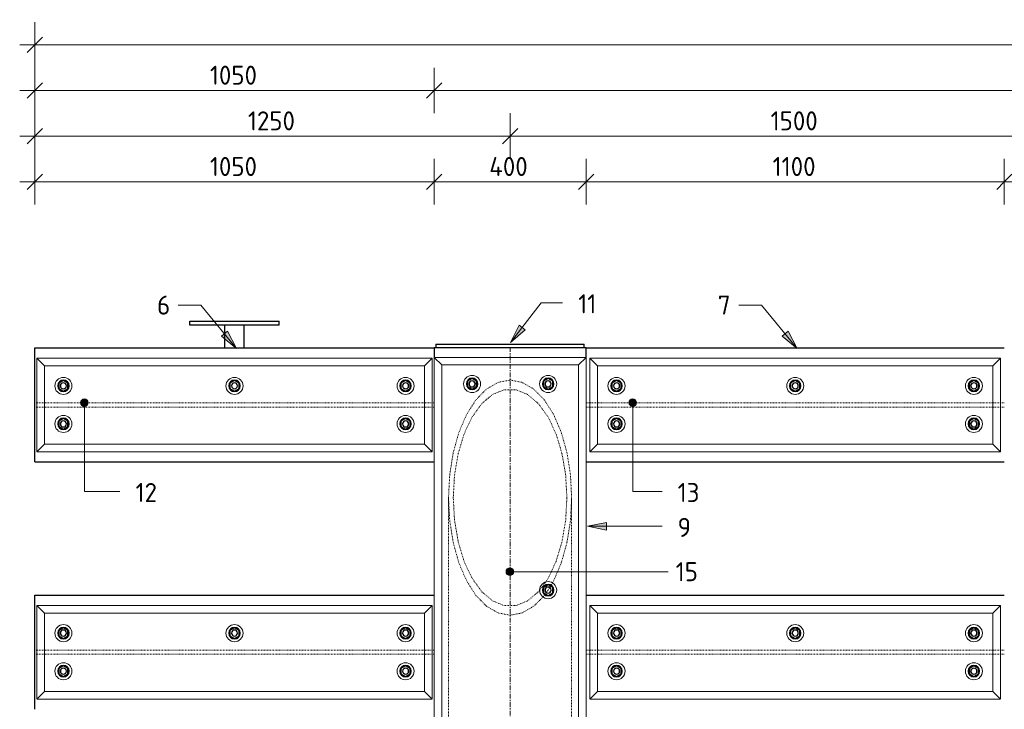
# Model space of a CAD drawing. Header units: millimetres. Extents: x -102180 to -55092, y -1328 to 109139.
# Tile 9 of 42: x -82809 to -80219, y 1760 to 3572. Entities that reach past the tile are written whole.
import ezdxf

# ---------------------------------------------------------------- set-up
doc = ezdxf.new("R2010")
doc.units = ezdxf.units.MM
doc.linetypes.add('Grid Line', pattern=[22.225, 12.7, -3.175, 3.175, -3.175])
doc.linetypes.add('XX-HIDDEN', pattern=[4, 2, -2])
for name, color, linetype, lineweight in [('Multi-Category Tags', 50, 'Continuous', 18), ('Multi-Category Tags-1', 7, 'Continuous', 18), ('N-CO-BC-BETONVORM-G', 50, 'Continuous', 25), ('N-CO-BC-BETONVORM-G-1', 50, 'XX-HIDDEN', 18), ('N-CO-BC-BETONVORM-GN', 10, 'XX-HIDDEN', 18), ('N-CO-KC-KUNSTSTOFVORM-G', 7, 'Continuous', 13), ('N-CO-SC-STAALVORM-G', 10, 'Continuous', 25), ('X-XX-AL-CONSTRUCTIELIJN-G-2', 7, 'Grid Line', 18), ('X-XX-AL-M', 7, 'Continuous', 18), ('X-XX-AL-M-20', 7, 'Continuous', 18), ('X-XX-AL-T25-1', 7, 'Continuous', 13)]:
    doc.layers.add(name, color=color, linetype=linetype, lineweight=lineweight)
doc.styles.add('NLCS-ISO', font='NLCS-ISO.ttf', dxfattribs={"height": 50})
doc.dimstyles.new('2_5_NLCS_diagonal', dxfattribs={"dimscale": 304.8, "dimtxt": 50.137748, "dimasz": 0.131234, "dimexe": 0.19685, "dimexo": 0.0625, "dimgap": 0, "dimtad": 1, "dimdec": 0, "dimzin": 0, "dimdsep": 46, "dimtxsty": 'NLCS-ISO', "dimblk1": 'OBLIQUE', "dimblk2": 'OBLIQUE', "dimsah": 1, "dimcen": 0.09, "dimdle": 0.131234, "dimazin": 0, "dimtfac": 1, "dimtdec": 4, "dimtix": 1, "dimtmove": 0, "dimatfit": 3, "dimfxl": 0.19685, "dimfxlon": 1, "dimtvp": 1, "dimtolj": 1, "dimtzin": 0, "dimarcsym": 2})

# ---------------------------------------------------------------- blocks, each defined once
blk = doc.blocks.new('GM_afdekklepje - GM_afdekklepje-3582460-Section 7')
at = {"layer": 'N-CO-SC-STAALVORM-G'}
for p, q in [((-267422.7, 2720), (-267422.7, 2710)), ((-267422.7, 2720), (-267395.7, 2720)), ((-267395.7, 2720), (-267059.7, 2720)), ((-267059.7, 2720), (-267032.7, 2720)), ((-267032.7, 2710), (-267032.7, 2720))]:
    blk.add_line(p, q, dxfattribs=at)
blk = doc.blocks.new('GM_Hakorit_2850 - GM_Hakorit_2850-3594086-Section 7')
at = {"layer": 'N-CO-KC-KUNSTSTOFVORM-G'}
for p, q in [((-259927.7, 2685), (-259527.8, 2685)), ((-259907.7, 2665), (-259927.7, 2685)), ((-259927.7, 2684.9), (-259927.7, -164.9)), ((-259527.7, 2685), (-259547.7, 2665)), ((-259527.7, 2684.9), (-259527.7, -164.9)), ((-259547.7, 2665), (-259907.7, 2665)), ((-259907.7, 2665), (-259907.7, -145)), ((-259547.7, 2665), (-259547.7, -145))]:
    blk.add_line(p, q, dxfattribs=at)
for centre, start, end in [((-259827.7, 2615), 90, 270), ((-259827.7, 2615), 270, 90), ((-259627.7, 2615), 90, 270), ((-259627.7, 2615), 270, 90), ((-259627.7, 2073), 90, 270), ((-259627.7, 2073), 270, 90)]:
    blk.add_arc(centre, 22.5, start, end, dxfattribs=at)
blk = doc.blocks.new('GM_Hakorit_1240 - GM_Hakorit_1240-3595698-Section 7')
at = {"layer": 'N-CO-KC-KUNSTSTOFVORM-G'}
for p, q in [((-259937.8, 2683), (-261017.7, 2683)), ((-261017.7, 2683), (-260997.7, 2663)), ((-261017.7, 2437.1), (-261017.7, 2682.9)), ((-259957.7, 2663), (-259937.7, 2683)), ((-259937.7, 2682.9), (-259937.7, 2437.1)), ((-259957.7, 2663), (-260997.7, 2663)), ((-260997.7, 2663), (-260997.7, 2457)), ((-259957.7, 2457), (-259957.7, 2663)), ((-260997.7, 2457), (-261017.7, 2437)), ((-259937.8, 2437), (-261017.7, 2437)), ((-259957.7, 2457), (-260997.7, 2457)), ((-259937.7, 2437), (-259957.7, 2457))]:
    blk.add_line(p, q, dxfattribs=at)
for centre, start, end in [((-260947.7, 2610), 0, 180), ((-260477.7, 2610), 360, 180), ((-260007.7, 2610), 0, 180), ((-260947.7, 2610), 180, 0), ((-260477.7, 2610), 180, 360), ((-260007.7, 2610), 180, 360), ((-260947.7, 2510), 0, 180), ((-260007.7, 2510), 0, 180), ((-260947.7, 2510), 180, 0), ((-260007.7, 2510), 180, 360)]:
    blk.add_arc(centre, 22.5, start, end, dxfattribs=at)
blk = doc.blocks.new('GM_Hakorit_1120 - GM_Hakorit_1120-3596844-Section 7')
at = {"layer": 'N-CO-KC-KUNSTSTOFVORM-G'}
for p, q in [((-267432.8, 2683), (-268472.7, 2683)), ((-268472.7, 2683), (-268452.7, 2663)), ((-268472.7, 2437.1), (-268472.7, 2682.9)), ((-267452.7, 2663), (-267432.7, 2683)), ((-267432.7, 2682.9), (-267432.7, 2437.1)), ((-267452.7, 2663), (-268452.7, 2663)), ((-268452.7, 2663), (-268452.7, 2457)), ((-267452.7, 2457), (-267452.7, 2663)), ((-268452.7, 2457), (-268472.7, 2437)), ((-267432.8, 2437), (-268472.7, 2437)), ((-267452.7, 2457), (-268452.7, 2457)), ((-267432.7, 2437), (-267452.7, 2457))]:
    blk.add_line(p, q, dxfattribs=at)
for centre, start, end in [((-268402.7, 2610), 0, 180), ((-267952.7, 2610), 360, 180), ((-267502.7, 2610), 0, 180), ((-268402.7, 2610), 180, 0), ((-267952.7, 2610), 180, 360), ((-267502.7, 2610), 180, 0), ((-268402.7, 2510), 0, 180), ((-267502.7, 2510), 0, 180), ((-268402.7, 2510), 180, 0), ((-267502.7, 2510), 180, 0)]:
    blk.add_arc(centre, 22.5, start, end, dxfattribs=at)
blk = doc.blocks.new('GM_Bouten_Moeren_Zeskant - M16-3610774-Section 7')
at = {"layer": 'N-CO-SC-STAALVORM-G'}
for p, q in [((-264777.7, 2623.9), (-264789.7, 2616.9)), ((-264789.7, 2616.9), (-264789.7, 2603.1)), ((-264765.7, 2616.9), (-264777.7, 2623.9)), ((-264765.7, 2603.1), (-264765.7, 2616.9)), ((-264789.7, 2603.1), (-264777.7, 2596.1)), ((-264777.7, 2596.1), (-264765.7, 2603.1))]:
    blk.add_line(p, q, dxfattribs=at)
for radius, start, end in [(15, 0, 180), (8, 0, 180), (15, 180, 0), (8, 180, 0)]:
    blk.add_arc((-264777.7, 2610), radius, start, end, dxfattribs=at)
blk = doc.blocks.new('GM_Bevestigingsplaat radardetector2 - GM_Bevestigingsplaat radardetector2-3834855-Section 7')
at = {"layer": 'N-CO-SC-STAALVORM-G'}
for p, q in [((-259120.2, 2780), (-258885.2, 2780)), ((-259120.2, 2770), (-259120.2, 2780)), ((-258885.2, 2770), (-258885.2, 2780)), ((-258885.2, 2770), (-259120.2, 2770)), ((-259027.7, 2710), (-259027.7, 2770)), ((-258977.7, 2770), (-258977.7, 2710))]:
    blk.add_line(p, q, dxfattribs=at)
blk = doc.blocks.new('NLI_Balk_H - HEB300-V8-Section 7')
at = {"layer": 'N-CO-BC-BETONVORM-GN'}
for p, q in [((-267017.7, 2565.5), (-267027.7, 2565.5)), ((-266997.8, 2565.5), (-267017.7, 2565.5)), ((-265957.8, 2565.5), (-266997.7, 2565.5)), ((-265937.8, 2565.5), (-265957.7, 2565.5)), ((-265927.7, 2565.5), (-265937.7, 2565.5)), ((-267017.7, 2554.5), (-267027.7, 2554.5)), ((-266997.8, 2554.5), (-267017.7, 2554.5)), ((-265957.8, 2554.5), (-266997.7, 2554.5)), ((-265937.8, 2554.5), (-265957.7, 2554.5)), ((-265927.7, 2554.5), (-265937.7, 2554.5))]:
    blk.add_line(p, q, dxfattribs=at)
blk = doc.blocks.new('NLI_Balk_H - HEB300-3571812-Section 7')
at = {"layer": 'N-CO-BC-BETONVORM-GN'}
for p, q in [((-268472.7, 2565.5), (-268477.7, 2565.5)), ((-268452.8, 2565.5), (-268472.7, 2565.5)), ((-267452.8, 2565.5), (-268452.7, 2565.5)), ((-267432.8, 2565.5), (-267452.7, 2565.5)), ((-267427.7, 2565.5), (-267432.7, 2565.5)), ((-268472.7, 2554.5), (-268477.7, 2554.5)), ((-268452.8, 2554.5), (-268472.7, 2554.5)), ((-267452.8, 2554.5), (-268452.7, 2554.5)), ((-267432.8, 2554.5), (-267452.7, 2554.5)), ((-267427.8, 2554.5), (-267432.7, 2554.5))]:
    blk.add_line(p, q, dxfattribs=at)
blk = doc.blocks.new('NLI_Balk_H - HEB300-V9-Section 7')
at = {"layer": 'N-CO-BC-BETONVORM-GN'}
for p, q in [((-267017.7, 1915.5), (-267027.7, 1915.5)), ((-267017.7, 1904.5), (-267027.7, 1904.5)), ((-266997.8, 1915.5), (-267017.7, 1915.5)), ((-266997.8, 1904.5), (-267017.7, 1904.5)), ((-265957.8, 1915.5), (-266997.7, 1915.5)), ((-265957.8, 1904.5), (-266997.7, 1904.5)), ((-265937.8, 1915.5), (-265957.7, 1915.5)), ((-265937.8, 1904.5), (-265957.7, 1904.5)), ((-265927.8, 1915.5), (-265937.7, 1915.5)), ((-265927.8, 1904.5), (-265937.7, 1904.5))]:
    blk.add_line(p, q, dxfattribs=at)
blk = doc.blocks.new('NLI_Balk_H - HEB300-V10-Section 7')
at = {"layer": 'N-CO-BC-BETONVORM-GN'}
for p, q in [((-268472.7, 1915.5), (-268477.7, 1915.5)), ((-268472.7, 1904.5), (-268477.7, 1904.5)), ((-268452.8, 1915.5), (-268472.7, 1915.5)), ((-268452.8, 1904.5), (-268472.7, 1904.5)), ((-267452.8, 1915.5), (-268452.7, 1915.5)), ((-267452.8, 1904.5), (-268452.7, 1904.5)), ((-267432.8, 1915.5), (-267452.7, 1915.5)), ((-267432.8, 1904.5), (-267452.7, 1904.5)), ((-267427.8, 1915.5), (-267432.7, 1915.5)), ((-267427.8, 1904.5), (-267432.7, 1904.5))]:
    blk.add_line(p, q, dxfattribs=at)
blk = doc.blocks.new('DIMBLOCK30-Section 7')
at = {"layer": 'X-XX-AL-M-20'}
for p, q in [((-82769.2, 3446.4), (-82769.2, 3566.4)), ((-72769.2, 3446.4), (-72769.2, 3566.4)), ((-82769.2, 3506.4), (-82749.2, 3526.4)), ((-72769.2, 3506.4), (-72749.2, 3526.4)), ((-82809.2, 3506.4), (-72729.2, 3506.4)), ((-82769.2, 3506.4), (-82789.2, 3486.4)), ((-82769.2, 3506.4), (-82769.2, 3446.4)), ((-72769.2, 3506.4), (-72789.2, 3486.4)), ((-72769.2, 3506.4), (-72769.2, 3446.4))]:
    blk.add_line(p, q, dxfattribs=at)
at = {"layer": 'X-XX-AL-M-20', "color": 0, "insert": (-77851.5, 3571.6), "char_height": 50, "width": 197.524, "attachment_point": 1, "line_spacing_factor": 1.135194, "style": 'NLCS-ISO'}
blk.add_mtext('10000', dxfattribs=at)
blk = doc.blocks.new('_Oblique')
at = {"color": 0, "linetype": 'ByBlock', "lineweight": -2}
blk.add_line((-0.5, -0.5), (0.5, 0.5), dxfattribs=at)
blk = doc.blocks.new('DIMBLOCK31-Section 7')
at = {"layer": 'X-XX-AL-M-20'}
for p, q in [((-82769.2, 3326.4), (-82769.2, 3446.4)), ((-81719.2, 3326.4), (-81719.2, 3446.4)), ((-82769.2, 3386.4), (-82749.2, 3406.4)), ((-81719.2, 3386.4), (-81699.2, 3406.4)), ((-82809.2, 3386.4), (-81719.2, 3386.4)), ((-82769.2, 3386.4), (-82789.2, 3366.4)), ((-82769.2, 3386.4), (-82769.2, 3326.4)), ((-81719.2, 3386.4), (-81739.2, 3366.4)), ((-81719.2, 3386.4), (-81719.2, 3326.4))]:
    blk.add_line(p, q, dxfattribs=at)
at = {"layer": 'X-XX-AL-M-20', "color": 0, "insert": (-82309, 3451.6), "char_height": 50, "width": 155.522, "attachment_point": 1, "line_spacing_factor": 1.135194, "style": 'NLCS-ISO'}
blk.add_mtext('1050', dxfattribs=at)
blk = doc.blocks.new('DIMBLOCK32-Section 7')
at = {"layer": 'X-XX-AL-M-20'}
for p, q in [((-81719.2, 3326.4), (-81719.2, 3446.4)), ((-73769.2, 3326.4), (-73769.2, 3446.4)), ((-81719.2, 3386.4), (-81699.2, 3406.4)), ((-73769.2, 3386.4), (-73749.2, 3406.4)), ((-81719.2, 3386.4), (-81739.2, 3366.4)), ((-81719.2, 3386.4), (-73769.2, 3386.4)), ((-81719.2, 3386.4), (-81719.2, 3326.4)), ((-73769.2, 3386.4), (-73789.2, 3366.4)), ((-73769.2, 3386.4), (-73769.2, 3326.4))]:
    blk.add_line(p, q, dxfattribs=at)
at = {"layer": 'X-XX-AL-M-20', "color": 0, "insert": (-77814.2, 3451.6), "char_height": 50, "width": 168.009, "attachment_point": 1, "line_spacing_factor": 1.135194, "style": 'NLCS-ISO'}
blk.add_mtext('7950', dxfattribs=at)
blk = doc.blocks.new('DIMBLOCK34-Section 7')
at = {"layer": 'X-XX-AL-M-20'}
for p, q in [((-82769.2, 3086.4), (-82769.2, 3206.4)), ((-81719.2, 3086.4), (-81719.2, 3206.4)), ((-82769.2, 3146.4), (-82749.2, 3166.4)), ((-81719.2, 3146.4), (-81699.2, 3166.4)), ((-82809.2, 3146.4), (-81719.2, 3146.4)), ((-82769.2, 3146.4), (-82789.2, 3126.4)), ((-82769.2, 3146.4), (-82769.2, 3086.4)), ((-81719.2, 3146.4), (-81739.2, 3126.4)), ((-81719.2, 3146.4), (-81719.2, 3086.4))]:
    blk.add_line(p, q, dxfattribs=at)
at = {"layer": 'X-XX-AL-M-20', "color": 0, "insert": (-82309, 3211.6), "char_height": 50, "width": 155.522, "attachment_point": 1, "line_spacing_factor": 1.135194, "style": 'NLCS-ISO'}
blk.add_mtext('1050', dxfattribs=at)
blk = doc.blocks.new('DIMBLOCK35-Section 7')
at = {"layer": 'X-XX-AL-M-20'}
for p, q in [((-81719.2, 3086.4), (-81719.2, 3206.4)), ((-81319.2, 3086.4), (-81319.2, 3206.4)), ((-81719.2, 3146.4), (-81699.2, 3166.4)), ((-81319.2, 3146.4), (-81299.2, 3166.4)), ((-81719.2, 3146.4), (-81739.2, 3126.4)), ((-81719.2, 3146.4), (-81319.2, 3146.4)), ((-81719.2, 3146.4), (-81719.2, 3086.4)), ((-81319.2, 3146.4), (-81339.2, 3126.4)), ((-81319.2, 3146.4), (-81319.2, 3086.4))]:
    blk.add_line(p, q, dxfattribs=at)
at = {"layer": 'X-XX-AL-M-20', "color": 0, "insert": (-81574.1, 3211.6), "char_height": 50, "width": 131.683, "attachment_point": 1, "line_spacing_factor": 1.135194, "style": 'NLCS-ISO'}
blk.add_mtext('400', dxfattribs=at)
blk = doc.blocks.new('DIMBLOCK36-Section 7')
at = {"layer": 'X-XX-AL-M-20'}
for p, q in [((-81319.2, 3086.4), (-81319.2, 3206.4)), ((-80219.2, 3086.4), (-80219.2, 3206.4)), ((-81319.2, 3146.4), (-81299.2, 3166.4)), ((-80219.2, 3146.4), (-80199.2, 3166.4)), ((-81319.2, 3146.4), (-81339.2, 3126.4)), ((-81319.2, 3146.4), (-80219.2, 3146.4)), ((-81319.2, 3146.4), (-81319.2, 3086.4)), ((-80219.2, 3146.4), (-80239.2, 3126.4)), ((-80219.2, 3146.4), (-80219.2, 3086.4))]:
    blk.add_line(p, q, dxfattribs=at)
at = {"layer": 'X-XX-AL-M-20', "color": 0, "insert": (-80828.8, 3211.6), "char_height": 50, "width": 143.034, "attachment_point": 1, "line_spacing_factor": 1.135194, "style": 'NLCS-ISO'}
blk.add_mtext('1100', dxfattribs=at)
blk = doc.blocks.new('DIMBLOCK37-Section 7')
at = {"layer": 'X-XX-AL-M-20'}
for p, q in [((-80219.2, 3086.4), (-80219.2, 3206.4)), ((-79819.2, 3086.4), (-79819.2, 3206.4)), ((-80219.2, 3146.4), (-80199.2, 3166.4)), ((-79819.2, 3146.4), (-79799.2, 3166.4)), ((-80219.2, 3146.4), (-80239.2, 3126.4)), ((-80219.2, 3146.4), (-79819.2, 3146.4)), ((-80219.2, 3146.4), (-80219.2, 3086.4)), ((-79819.2, 3146.4), (-79839.2, 3126.4)), ((-79819.2, 3146.4), (-79819.2, 3086.4))]:
    blk.add_line(p, q, dxfattribs=at)
at = {"layer": 'X-XX-AL-M-20', "color": 0, "insert": (-80074.1, 3211.6), "char_height": 50, "width": 131.683, "attachment_point": 1, "line_spacing_factor": 1.135194, "style": 'NLCS-ISO'}
blk.add_mtext('400', dxfattribs=at)
blk = doc.blocks.new('DIMBLOCK54-Section 7')
at = {"layer": 'X-XX-AL-M-20'}
for p, q in [((-82769.2, 3206.4), (-82769.2, 3326.4)), ((-81519.2, 3206.4), (-81519.2, 3326.4)), ((-82809.2, 3266.4), (-81519.2, 3266.4)), ((-82769.2, 3266.4), (-82789.2, 3246.4)), ((-82769.2, 3266.4), (-82749.2, 3286.4)), ((-82769.2, 3266.4), (-82769.2, 3206.4)), ((-81519.2, 3266.4), (-81539.2, 3246.4)), ((-81519.2, 3266.4), (-81499.2, 3286.4)), ((-81519.2, 3266.4), (-81519.2, 3206.4))]:
    blk.add_line(p, q, dxfattribs=at)
at = {"layer": 'X-XX-AL-M-20', "color": 0, "insert": (-82209, 3331.6), "char_height": 50, "width": 155.522, "attachment_point": 1, "line_spacing_factor": 1.135194, "style": 'NLCS-ISO'}
blk.add_mtext('1250', dxfattribs=at)
blk = doc.blocks.new('DIMBLOCK55-Section 7')
at = {"layer": 'X-XX-AL-M-20'}
for p, q in [((-81519.2, 3206.4), (-81519.2, 3326.4)), ((-80019.2, 3206.4), (-80019.2, 3326.4)), ((-81519.2, 3266.4), (-81539.2, 3246.4)), ((-81519.2, 3266.4), (-81499.2, 3286.4)), ((-81519.2, 3266.4), (-80019.2, 3266.4)), ((-81519.2, 3266.4), (-81519.2, 3206.4)), ((-80019.2, 3266.4), (-80039.2, 3246.4)), ((-80019.2, 3266.4), (-79999.2, 3286.4)), ((-80019.2, 3266.4), (-80019.2, 3206.4))]:
    blk.add_line(p, q, dxfattribs=at)
at = {"layer": 'X-XX-AL-M-20', "color": 0, "insert": (-80834, 3331.6), "char_height": 50, "width": 155.522, "attachment_point": 1, "line_spacing_factor": 1.135194, "style": 'NLCS-ISO'}
blk.add_mtext('1500', dxfattribs=at)

msp = doc.modelspace()

# ---------------------------------------------------------------- hatches: boundary and pattern name
at = {"layer": 'Multi-Category Tags'}
for points in [[(-81518.4, 2724.3), (-81479.9, 2757.6), (-81495.7, 2769.9)], [(-81315.7, 2240.9), (-81265.7, 2230.9), (-81265.7, 2250.9)]]:
    msp.add_hatch(color=256, dxfattribs=at).paths.add_polyline_path(points, flags=0)
h = msp.add_hatch(color=256, dxfattribs=at)
edge = h.paths.add_edge_path(flags=0)
edge.add_arc((-82639.1, 2565.6), 10, 0, 360)
h = msp.add_hatch(color=256, dxfattribs=at)
edge = h.paths.add_edge_path(flags=0)
edge.add_arc((-81196.6, 2566), 10, 0, 360)
at = {"layer": 'X-XX-AL-T25-1'}
for points in [[(-82238.8, 2708.6), (-82262.9, 2753.5), (-82278.3, 2740.8)], [(-80763.8, 2708.6), (-80787.9, 2753.5), (-80803.3, 2740.8)]]:
    msp.add_hatch(color=256, dxfattribs=at).paths.add_polyline_path(points, flags=0)
h = msp.add_hatch(color=256, dxfattribs=at)
edge = h.paths.add_edge_path(flags=0)
edge.add_arc((-81519.9, 2121.7), 10, 0, 360)

# ---------------------------------------------------------------- linework, layer by layer
at = {"layer": 'Multi-Category Tags'}
for p, q in [((-81518.4, 2724.3), (-81437.5, 2828.5)), ((-81437.5, 2828.5), (-81381.2, 2828.5)), ((-81495.7, 2769.9), (-81518.4, 2724.3)), ((-81518.4, 2724.3), (-81479.9, 2757.6)), ((-81479.9, 2757.6), (-81495.7, 2769.9)), ((-82639.1, 2565.6), (-82639.1, 2332.6)), ((-81196.6, 2566), (-81196.6, 2332.6)), ((-82639.1, 2332.6), (-82545.6, 2332.6)), ((-81196.6, 2332.6), (-81119.5, 2332.6)), ((-81265.7, 2250.9), (-81315.7, 2240.9)), ((-81315.7, 2240.9), (-81265.7, 2230.9)), ((-81315.7, 2240.9), (-81119.5, 2240.9)), ((-81265.7, 2230.9), (-81265.7, 2250.9))]:
    msp.add_line(p, q, dxfattribs=at)
for centre in [(-82639.1, 2565.6), (-81196.6, 2566)]:
    msp.add_circle(centre, 10, dxfattribs=at)
at = {"layer": 'N-CO-BC-BETONVORM-GN'}
for p, q in [((-81681.2, 2316.2), (-81681.2, 1606.2)), ((-81357.3, 1606.2), (-81357.3, 2316.2)), ((-81441.6, 2072.6), (-81425.5, 2094.2)), ((-81414.9, 2079.8), (-81423.8, 2066.6)), ((-81412.9, 2083.2), (-81414.9, 2079.9)), ((-81411.4, 2085.7), (-81412.8, 2083.3)), ((-81407.7, 2092.1), (-81411.3, 2085.8)), ((-81426.2, 2063.2), (-81427.8, 2061.1)), ((-81423.8, 2066.5), (-81426.2, 2063.3))]:
    msp.add_line(p, q, dxfattribs=at)
at = {"layer": 'N-CO-BC-BETONVORM-GN', "flags": 128}
for points in [[(-81681.2, 2316.2), (-81678, 2376.5), (-81668.8, 2434.5), (-81653.9, 2487.9), (-81633.7, 2534.8), (-81609.2, 2573.2), (-81581.2, 2601.7), (-81550.8, 2619.3), (-81519.2, 2625.3), (-81487.6, 2619.3), (-81457.2, 2601.7), (-81429.2, 2573.2), (-81404.7, 2534.8), (-81384.6, 2487.9), (-81369.6, 2434.5), (-81360.4, 2376.5), (-81357.3, 2316.2)], [(-81369.8, 2316.2), (-81373, 2375.5), (-81382.7, 2432.2), (-81398.3, 2483.9), (-81419.2, 2528.2), (-81444.5, 2563.2), (-81473, 2587.5), (-81503.6, 2599.8), (-81534.8, 2599.8), (-81565.4, 2587.5), (-81593.9, 2563.2), (-81619.2, 2528.2), (-81640.1, 2483.9), (-81655.7, 2432.2), (-81665.4, 2375.5), (-81668.7, 2316.2)], [(-81432.7, 2055), (-81457.2, 2030.8), (-81487.6, 2013.2), (-81519.2, 2007.2), (-81550.8, 2013.2), (-81581.2, 2030.8), (-81609.2, 2059.3), (-81633.7, 2097.7), (-81653.9, 2144.6), (-81668.8, 2198), (-81678, 2256), (-81681.2, 2314.6)], [(-81668.7, 2316.2), (-81665.4, 2257), (-81655.7, 2200.3), (-81640.1, 2148.6), (-81619.2, 2104.3), (-81593.9, 2069.3), (-81565.4, 2045), (-81534.8, 2032.7), (-81503.6, 2032.7), (-81473, 2045), (-81444.5, 2069.3), (-81441.6, 2072.5)], [(-81425.4, 2094.3), (-81419.2, 2104.3), (-81398.3, 2148.6), (-81382.7, 2200.3), (-81373, 2257), (-81369.8, 2316.2)], [(-81357.3, 2314.6), (-81360.4, 2256), (-81369.6, 2198), (-81384.6, 2144.6), (-81404.7, 2097.7), (-81407.7, 2092.2)], [(-81427.9, 2061), (-81429.2, 2059.3), (-81432.7, 2055.1)]]:
    msp.add_lwpolyline(points, dxfattribs=at)
at = {"layer": 'N-CO-SC-STAALVORM-G'}
for p, q in [((-82769.2, 2410), (-82769.2, 2710)), ((-82769.2, 2710), (-81719.2, 2710)), ((-81719.2, 2710), (-81719.2, 2685)), ((-81687.2, 2710), (-81719.2, 2710)), ((-81351.2, 2710), (-81687.2, 2710)), ((-81319.2, 2710), (-81351.2, 2710)), ((-81319.2, 2685), (-81319.2, 2710)), ((-81319.2, 2710), (-80219.2, 2710)), ((-82769.2, 2410), (-81719.3, 2410)), ((-81319.2, 2410), (-80219.2, 2410)), ((-82769.2, 1760), (-82769.2, 2060)), ((-82769.2, 2060), (-81719.3, 2060)), ((-81319.2, 2060), (-80219.3, 2060))]:
    msp.add_line(p, q, dxfattribs=at)
at = {"layer": 'X-XX-AL-CONSTRUCTIELIJN-G-2'}
msp.add_line((-81519.2, -190), (-81519.2, 2710), dxfattribs=at)
at = {"layer": 'X-XX-AL-T25-1'}
for p, q in [((-82390.8, 2822.3), (-82392.1, 2822.3)), ((-82332.5, 2822.3), (-82390.8, 2822.3)), ((-82238.8, 2708.6), (-82332.5, 2822.3)), ((-80915.8, 2822.3), (-80917.1, 2822.3)), ((-80857.5, 2822.3), (-80915.8, 2822.3)), ((-80763.8, 2708.6), (-80857.5, 2822.3)), ((-82262.9, 2753.5), (-82278.3, 2740.8)), ((-82238.8, 2708.6), (-82262.9, 2753.5)), ((-80787.9, 2753.5), (-80803.3, 2740.8)), ((-80763.8, 2708.6), (-80787.9, 2753.5)), ((-82278.3, 2740.8), (-82238.8, 2708.6)), ((-80803.3, 2740.8), (-80763.8, 2708.6)), ((-81519.9, 2121.7), (-81103.8, 2121.7))]:
    msp.add_line(p, q, dxfattribs=at)
msp.add_circle((-81519.9, 2121.7), 10, dxfattribs=at)

# ---------------------------------------------------------------- block references
at = {"layer": 'N-CO-BC-BETONVORM-G'}
for name, p in [('GM_Bevestigingsplaat radardetector2 - GM_Bevestigingsplaat radardetector2-3834855-Section 7', (176758.5, 0)), ('GM_afdekklepje - GM_afdekklepje-3582460-Section 7', (185708.5, 0)), ('GM_Hakorit_1120 - GM_Hakorit_1120-3596844-Section 7', (185708.5, 0)), ('GM_Hakorit_2850 - GM_Hakorit_2850-3594086-Section 7', (178208.5, 0)), ('GM_Hakorit_1240 - GM_Hakorit_1240-3595698-Section 7', (179708.5, 0)), ('GM_Bouten_Moeren_Zeskant - M16-3610774-Section 7', (182083.5, 0.2)), ('GM_Bouten_Moeren_Zeskant - M16-3610774-Section 7', (182533.5, 0.2)), ('GM_Bouten_Moeren_Zeskant - M16-3610774-Section 7', (182983.5, 0.2)), ('GM_Bouten_Moeren_Zeskant - M16-3610774-Section 7', (183158.5, 5.2)), ('GM_Bouten_Moeren_Zeskant - M16-3610774-Section 7', (183358.5, 5.2)), ('GM_Bouten_Moeren_Zeskant - M16-3610774-Section 7', (183538.5, 0.2)), ('GM_Bouten_Moeren_Zeskant - M16-3610774-Section 7', (184008.5, 0.2)), ('GM_Bouten_Moeren_Zeskant - M16-3610774-Section 7', (184478.5, 0.2)), ('GM_Bouten_Moeren_Zeskant - M16-3610774-Section 7', (182083.5, -99.8)), ('GM_Bouten_Moeren_Zeskant - M16-3610774-Section 7', (182983.5, -99.8)), ('GM_Bouten_Moeren_Zeskant - M16-3610774-Section 7', (183538.5, -99.8)), ('GM_Bouten_Moeren_Zeskant - M16-3610774-Section 7', (184478.5, -99.8)), ('GM_Bouten_Moeren_Zeskant - M16-3610774-Section 7', (183358.5, -536.8)), ('GM_Hakorit_1120 - GM_Hakorit_1120-3596844-Section 7', (185708.5, -650)), ('GM_Hakorit_1240 - GM_Hakorit_1240-3595698-Section 7', (179708.5, -650)), ('GM_Bouten_Moeren_Zeskant - M16-3610774-Section 7', (182083.5, -649.8)), ('GM_Bouten_Moeren_Zeskant - M16-3610774-Section 7', (182533.5, -649.8)), ('GM_Bouten_Moeren_Zeskant - M16-3610774-Section 7', (182983.5, -649.8)), ('GM_Bouten_Moeren_Zeskant - M16-3610774-Section 7', (183538.5, -649.8)), ('GM_Bouten_Moeren_Zeskant - M16-3610774-Section 7', (184008.5, -649.8)), ('GM_Bouten_Moeren_Zeskant - M16-3610774-Section 7', (184478.5, -649.8)), ('GM_Bouten_Moeren_Zeskant - M16-3610774-Section 7', (182083.5, -749.8)), ('GM_Bouten_Moeren_Zeskant - M16-3610774-Section 7', (182983.5, -749.8)), ('GM_Bouten_Moeren_Zeskant - M16-3610774-Section 7', (183538.5, -749.8)), ('GM_Bouten_Moeren_Zeskant - M16-3610774-Section 7', (184478.5, -749.8))]:
    msp.add_blockref(name, p, dxfattribs=at)
at = {"layer": 'N-CO-BC-BETONVORM-G-1'}
for name in ['NLI_Balk_H - HEB300-3571812-Section 7', 'NLI_Balk_H - HEB300-V8-Section 7', 'NLI_Balk_H - HEB300-V10-Section 7', 'NLI_Balk_H - HEB300-V9-Section 7']:
    msp.add_blockref(name, (185708.5, 0), dxfattribs=at)

# ---------------------------------------------------------------- texts
at = {"layer": 'Multi-Category Tags-1', "char_height": 50, "attachment_point": 1, "style": 'NLCS-ISO'}
for s, insert, width in [('11', (-81340.1, 2850.7), 60.928), ('12', (-82504.5, 2354.8), 73.755), ('13', (-81078.5, 2354.8), 73.755), ('9', (-81078.5, 2263.1), 43.291)]:
    msp.add_mtext(s, dxfattribs=dict(at, insert=insert, width=width))
at = {"layer": 'X-XX-AL-T25-1', "char_height": 50, "attachment_point": 1, "style": 'NLCS-ISO'}
for s, insert, width in [('6', (-82447.8, 2847.3), 43.291), ('7', (-80972.8, 2847.3), 43.291), ('15', (-81083.8, 2146.7), 73.755)]:
    msp.add_mtext(s, dxfattribs=dict(at, insert=insert, width=width))

# ---------------------------------------------------------------- dimensions: what is measured, and where the dimension line sits
at = {"layer": 'X-XX-AL-M'}
for base, p1, p2, override, picture, middle in [((-72769.2, 3506.4), (-82769.2, 3446.4), (-72769.2, 3446.4), {"dimpost": '<>', "dimfxl": 10000}, 'DIMBLOCK30-Section 7', (-77769.2, 3531.4)), ((-81719.2, 3386.4), (-82769.2, 3326.4), (-81719.2, 3326.4), {"dimpost": '<>', "dimfxl": 1050}, 'DIMBLOCK31-Section 7', (-82244.2, 3411.4)), ((-73769.2, 3386.4), (-81719.2, 3326.4), (-73769.2, 3326.4), {"dimpost": '<>', "dimfxl": 7950}, 'DIMBLOCK32-Section 7', (-77744.2, 3411.4)), ((-81519.2, 3266.4), (-82769.2, 3206.4), (-81519.2, 3206.4), {"dimpost": '<>', "dimfxl": 1250}, 'DIMBLOCK54-Section 7', (-82144.2, 3291.4)), ((-80019.2, 3266.4), (-81519.2, 3206.4), (-80019.2, 3206.4), {"dimpost": '<>', "dimfxl": 1500}, 'DIMBLOCK55-Section 7', (-80769.2, 3291.4)), ((-81719.2, 3146.4), (-82769.2, 3086.4), (-81719.2, 3086.4), {"dimpost": '<>', "dimfxl": 1050}, 'DIMBLOCK34-Section 7', (-82244.2, 3171.4)), ((-81319.2, 3146.4), (-81719.2, 3086.4), (-81319.2, 3086.4), {"dimpost": '<>', "dimfxl": 400}, 'DIMBLOCK35-Section 7', (-81519.2, 3171.4)), ((-80219.2, 3146.4), (-81319.2, 3086.4), (-80219.2, 3086.4), {"dimpost": '<>', "dimfxl": 1100}, 'DIMBLOCK36-Section 7', (-80769.2, 3171.4)), ((-79819.2, 3146.4), (-80219.2, 3086.4), (-79819.2, 3086.4), {"dimpost": '<>', "dimfxl": 400}, 'DIMBLOCK37-Section 7', (-80019.2, 3171.4))]:
    dim = msp.add_linear_dim(base=base, p1=p1, p2=p2, dimstyle='2_5_NLCS_diagonal', override=override, dxfattribs=at)
    dim.commit()
    dim.dimension.update_dxf_attribs({"geometry": picture, "text_midpoint": middle})

doc.saveas('drawing.dxf')
